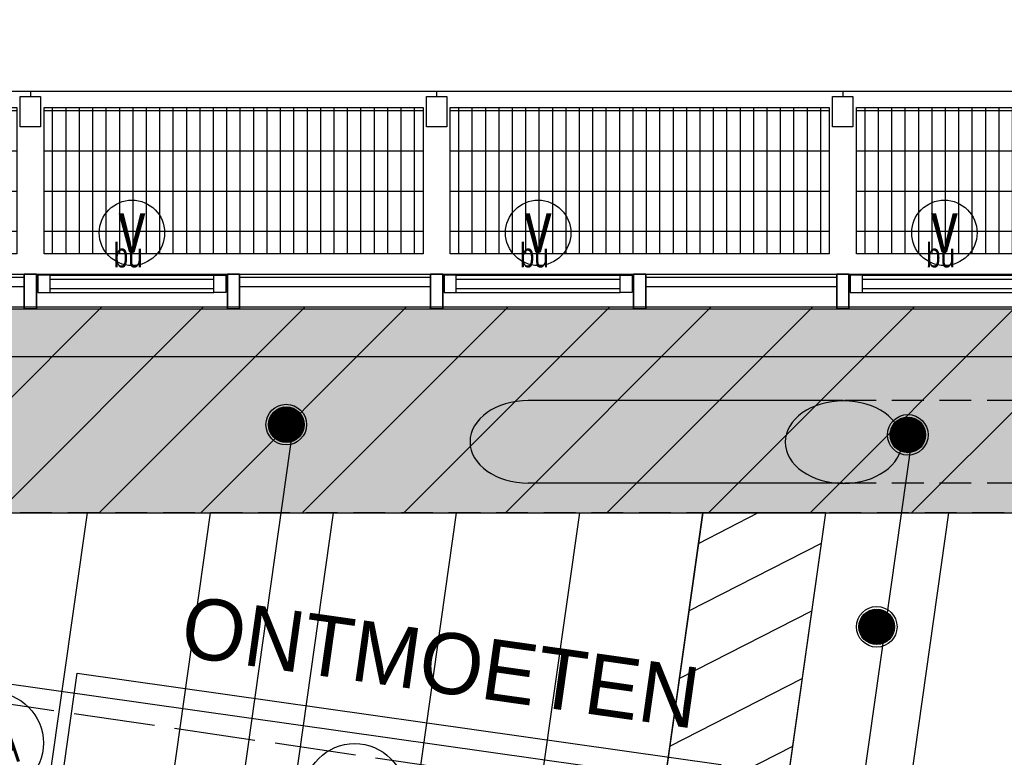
# Model space of a CAD drawing. Header units: millimetres. Extents: x -4107 to 114693, y -37499 to 54671.
# Tile 111 of 156: x 47168 to 52016, y 34892 to 38522. Entities that reach past the tile are written whole.
import ezdxf
from ezdxf.enums import TextEntityAlignment as Align

# ---------------------------------------------------------------- set-up
doc = ezdxf.new("R2010")
doc.units = ezdxf.units.MM
doc.header["$LTSCALE"] = 50
doc.linetypes.add('XREF_06_Vloergoot installaties$0$E_GOOT5', pattern=[10, 8, -2])
doc.linetypes.add('XREF_06_werkset$0$B0702', pattern=[4.6875, 3.125, -1.5625])
for name, color, linetype in [('FOK_ BRANDSLANGHASPELS', 2, 'Continuous'), ('FOK_02B_SOLIDS', 253, 'Continuous'), ('FOK_05---_TEKST_25', 2, 'Continuous'), ('FOK_22_BINNENWANDEN', 2, 'Continuous'), ('FOK_72_VAST MEUBILAIR', 1, 'Continuous'), ('XREF_06_PLAFOND$0$AA00VV4-_SOLID252', 254, 'Continuous'), ('XREF_06_PLAFOND$0$AA45----_PLAFONDAFW', 1, 'Continuous'), ('XREF_06_PLAFOND$0$AI45----_PLAFONDAFW', 2, 'Continuous'), ('XREF_06_Sprinkler installatie$0$WL$1----', 3, 'Continuous'), ('XREF_06_Sprinkler installatie$0$WL524---', 4, 'Continuous'), ('XREF_06_Sprinkler installatie$0$WL6516--', 4, 'Continuous'), ('XREF_06_verlichting$0$EL6311--', 3, 'Continuous'), ('XREF_06_Vloergoot installaties$0$EL6131--_VG', 3, 'Continuous'), ('XREF_06_werkset$0$AA23NH2-_STAAL', 242, 'Continuous'), ('XREF_06_werkset$0$AI28XH2-_STAAL', 1, 'Continuous'), ('XREF_06_werkset$0$AI31----_BUITENKOZ', 242, 'Continuous'), ('XREF_06_werkset$0$AI31XH4-_ALUMINIUM', 242, 'Continuous'), ('XREF_06_werkset$0$AI32XI--_HOUT', 242, 'Continuous'), ('XREF_06_werkset$0$AI35----_PLAFONDS', 242, 'Continuous'), ('XREF_06_werkset$0$AL$1A---_ALGEMEEN', 7, 'Continuous'), ('XREF_06_werkset$0$AL21RO0-_GLASPLAAT', 2, 'Continuous'), ('XREF_06_werkset$0$AL23NH2-_STAAL', 1, 'Continuous'), ('XREF_06_werkset$0$AL28XH2-_STAAL', 4, 'Continuous'), ('XREF_06_werkset$0$AL31----_BUITENKOZ', 2, 'Continuous'), ('XREF_06_werkset$0$AL31XH4-_ALUMINIUM', 2, 'Continuous'), ('XREF_06_werkset$0$AT$1A---_ALGEMEEN', 7, 'Continuous'), ('XREF_06_werkset$0$AT$8A---_HULPLIJNEN', 241, 'Continuous')]:
    doc.layers.add(name, color=color, linetype=linetype)
doc.styles.add('XREF_06_Sprinkler installatie$0$Standard', font='txt')
doc.styles.add('XREF_06_verlichting$0$BURO-018', font='simplex.shx', dxfattribs={"height": 180})
doc.styles.add('XREF_06_werkset$0$00_100', font='ABTPR.SHX', dxfattribs={"width": 0.8, "height": 120})
doc.styles.add('XREF_06_werkset$0$02_100', font='B-GBP.SHX', dxfattribs={"width": 0.8, "height": 250})

# ---------------------------------------------------------------- blocks, each defined once
blk = doc.blocks.new('XREF_06_Sprinkler installatie$0$SP-KOP02')
at = {"color": 0, "linetype": 'Continuous'}
for p, q in [((-0.875, -0.023), (0.023, 0.875)), ((-0.847, -0.219), (0.219, 0.847)), ((-0.843, 0.233), (-0.233, 0.843)), ((-0.786, -0.383), (0.383, 0.786)), ((-0.702, -0.523), (0.523, 0.702)), ((-0.595, -0.641), (0.641, 0.595)), ((-0.469, -0.739), (0.739, 0.469)), ((-0.32, -0.815), (0.815, 0.32)), ((-0.144, -0.863), (0.863, 0.144)), ((0.072, -0.872), (0.872, -0.072)), ((0.381, -0.788), (0.788, -0.381))]:
    blk.add_line(p, q, dxfattribs=at)
at = {"color": 0, "linetype": 'Continuous', "const_width": 0.875}
blk.add_lwpolyline([(-0.438, 0, 1), (0.438, 0, 1)], format="xyb", close=True, dxfattribs=at)
at = {"color": 0, "linetype": 'Continuous'}
for radius in [1, 0.875]:
    blk.add_circle((0, 0), radius, dxfattribs=at)
at = {"color": 0, "linetype": 'Continuous', "style": 'XREF_06_Sprinkler installatie$0$Standard', "flags": 1}
for tag, p in [('SP_MATCODE', (2, 2)), ('SP_TEMP', (2, -3)), ('SP_DOORL', (2, -5)), ('SP_KFACT', (2, -7)), ('SP_SPRHK', (2, -9)), ('SP_KLEP', (2, -11))]:
    blk.add_attdef(tag, p, '', height=1, dxfattribs=at)
blk = doc.blocks.new('XREF_06_Sprinkler installatie')
at = {"layer": 'XREF_06_Sprinkler installatie$0$WL$1----'}
h = blk.add_hatch(dxfattribs=at)
h.set_pattern_fill('JIS_WOOD', color=256, scale=500, style=0)
h.set_pattern_definition([(45, (0, -36464.7), (-250, 250), [])])
h.paths.add_polyline_path([(30743.8, 36094.7), (95370.7, 36094.7), (86389.5, -27327.7), (59723.1, -18673.6), (68740.5, 7763.6), (69241.7, 10785.2), (68849, 13405.9), (67638.6, 16023.5), (65645.6, 18159.9), (63178.4, 19545.4), (60388.2, 20131.5), (28895, 21976)], flags=16)
h.paths.add_polyline_path([(29853.9, 37108.7), (96538.4, 37108.7), (87224.3, -28664.7), (58653.6, -19392.5), (68002.1, 8015.3), (68349.5, 9912.5), (68461.1, 10706.3), (68321.4, 11469.3), (68229.8, 12765.7), (68109.2, 13218.5), (67906.9, 13527.4), (67399.1, 14920.6), (67172.5, 15065.3), (66709.9, 15980.2), (66021.2, 16693), (65104.6, 17592.2), (63974.8, 18325.8), (62832.6, 18841.7), (59822.5, 19383.9), (28023.7, 21252.6)])
for points in [[(29853.9, 37108.7), (96538.4, 37108.7), (87224.3, -28664.7), (58653.6, -19392.5), (68002.1, 8015.3), (68349.5, 9912.5), (68461.1, 10706.3), (68321.4, 11469.3), (68229.8, 12765.7), (68109.2, 13218.5), (67906.9, 13527.4), (67399.1, 14920.6), (67172.5, 15065.3), (66709.9, 15980.2), (66021.2, 16693), (65104.6, 17592.2), (63974.8, 18325.8), (62832.6, 18841.7), (59822.5, 19383.9), (28023.7, 21252.6)], [(30743.8, 36094.7), (95370.7, 36094.7), (86389.5, -27327.7), (59723.1, -18673.6), (68740.5, 7763.6), (69241.7, 10785.2), (68849, 13405.9), (67638.6, 16023.5), (65645.6, 18159.9), (63178.4, 19545.4), (60388.2, 20131.5), (28895, 21976)]]:
    blk.add_lwpolyline(points, close=True, dxfattribs=at)
at = {"layer": 'XREF_06_Sprinkler installatie$0$WL524---'}
for p, q in [((48518.7, 36548.3), (47932.5, 32409.2)), ((51560, 36461.1), (50929.6, 32009.2))]:
    blk.add_line(p, q, dxfattribs=at)
at = {"layer": 'XREF_06_Sprinkler installatie$0$WL6516--', "xscale": 99.9999999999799, "yscale": 100, "zscale": 100, "rotation": 7.589429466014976}
for p in [(48480.8, 36529.4), (51540.8, 36478.8), (51387.9, 35534.5)]:
    blk.add_blockref('XREF_06_Sprinkler installatie$0$SP-KOP02', p, dxfattribs=at)
blk = doc.blocks.new('XREF_06_Vloergoot installaties')
at = {"layer": 'XREF_06_Vloergoot installaties$0$EL6131--_VG', "linetype": 'XREF_06_Vloergoot installaties$0$E_GOOT5'}
blk.add_line((50799.9, 34612.5), (44632.9, 35517.9), dxfattribs=at)
blk = doc.blocks.new('XREF_06_PLAFOND')
at = {"layer": 'XREF_06_PLAFOND$0$AA00VV4-_SOLID252'}
h = blk.add_hatch(color=256, dxfattribs=at)
edge = h.paths.add_edge_path()
edge.add_line((87220.1, -28652.8), (96531.3, 37099.7))
edge.add_line((96531.3, 37099.7), (29925.1, 37099.7))
edge.add_line((29925.1, 37099.7), (27765.5, 20607.3))
edge.add_line((27765.5, 20607.3), (31097.5, 20428.6))
edge.add_line((31097.5, 20428.6), (31103.1, 20519.4))
edge.add_line((31103.1, 20519.4), (31163, 20516.2))
edge.add_line((31163, 20516.2), (31182.2, 20829.6))
edge.add_line((31182.2, 20829.6), (60332.4, 19103.1))
edge.add_arc((59884.7, 10785.2), 8330, -18.83392, 86.91943, ccw=False)
edge.add_line((67768.7, 8096), (58457.3, -19218.5))
edge.add_line((58457.3, -19218.5), (58452.6, -19217))
edge.add_line((58452.6, -19217), (58423.3, -19307.3))
edge.add_line((58423.3, -19307.3), (87220.1, -28652.8))
edge = h.paths.add_edge_path(flags=16)
edge.add_arc((59884.7, 10785.2), 9330, 341.17597, 446.61048)
edge.add_line((60436.4, 20098.9), (31243.3, 21827.8))
edge.add_line((31243.3, 21827.8), (28955.1, 21950.5))
edge.add_line((28955.1, 21950.5), (30807, 36094.7))
edge.add_line((30807, 36094.7), (95373.9, 36094.7))
edge.add_line((95373.9, 36094.7), (86392.8, -27327.7))
edge.add_line((86392.8, -27327.7), (59702.3, -18665.8))
edge.add_line((59702.3, -18665.8), (68715.7, 7774.7))
at = {"layer": 'XREF_06_PLAFOND$0$AA45----_PLAFONDAFW'}
h = blk.add_hatch(dxfattribs=at)
h.set_pattern_fill('ANSI31', color=256, scale=2200, angle=342.02, style=0)
h.set_pattern_definition([(27.02, (0, 0), (-124.9329, 244.9832), [])])
h.paths.add_polyline_path([(49944.9, 27677.3), (49959.1, 27777.3), (50299, 30177.3), (50313.1, 30277.3), (51136.9, 36094.7), (50530.9, 36094.7), (48367, 20813.7), (48968.1, 20779.5)])
at = {"layer": 'XREF_06_PLAFOND$0$AI45----_PLAFONDAFW'}
h = blk.add_hatch(dxfattribs=at)
h.set_pattern_fill('_USER,_O', color=256, scale=1800, pattern_type=0)
h.set_pattern_definition([(351.94, (60508.5, -17546.5), (252.38, 1782.22), [])])
edge = h.paths.add_edge_path(flags=16)
edge.add_arc((41622.2, 26897.4), 5449.9, 0, 180)
edge.add_arc((41622.2, 26897.4), 5449.9, 180, 360)
h.paths.add_polyline_path([(49833.5, 30277.3), (51633.5, 30277.3), (51633.5, 27677.3), (49833.5, 27677.3)], flags=16)
edge = h.paths.add_edge_path(flags=16)
edge.add_arc((86127.3, 26613.5), 3800, 0, 180)
edge.add_arc((86127.3, 26613.5), 3800, 180, 360)
edge = h.paths.add_edge_path(flags=16)
edge.add_arc((74998.8, -10766.8), 5450, 0, 180)
edge.add_arc((74998.8, -10766.8), 5450, 180, 360)
edge = h.paths.add_edge_path()
edge.add_arc((59888.1, 10791.1), 9323.9, 341.24236, 446.62909)
edge.add_line((60436.4, 20098.9), (31243.3, 21827.8))
edge.add_line((31243.3, 21827.8), (28955.1, 21950.5))
edge.add_line((28955.1, 21950.5), (30807, 36094.7))
edge.add_line((30807, 36094.7), (95373.9, 36094.7))
edge.add_line((95373.9, 36094.7), (86392.8, -27327.7))
edge.add_line((86392.8, -27327.7), (59702.3, -18665.8))
edge.add_line((59702.3, -18665.8), (68716.8, 7792.9))
h = blk.add_hatch(dxfattribs=at)
h.set_pattern_fill('_USER,_O', color=256, scale=600, angle=90, pattern_type=0)
h.set_pattern_definition([(81.94, (95317.84, 35698.9), (-594.073, 84.126), [])])
edge = h.paths.add_edge_path(flags=16)
edge.add_arc((86127.3, 26613.5), 3800, 0, 360)
edge = h.paths.add_edge_path(flags=16)
edge.add_arc((74998.8, -10766.8), 5450, 0, 360)
edge = h.paths.add_edge_path(flags=16)
edge.add_arc((41622.2, 26897.4), 5449.9, 0, 360)
h.paths.add_polyline_path([(49933.5, 30177.3), (51533.5, 30177.3), (51533.5, 27777.3), (49933.5, 27777.3)], flags=16)
edge = h.paths.add_edge_path()
edge.add_arc((59888.1, 10791.1), 9323.9, 341.24236, 446.62909)
edge.add_line((60436.4, 20098.9), (31243.3, 21827.8))
edge.add_line((31243.3, 21827.8), (28955.1, 21950.5))
edge.add_line((28955.1, 21950.5), (30807, 36094.7))
edge.add_line((30807, 36094.7), (95373.9, 36094.7))
edge.add_line((95373.9, 36094.7), (86392.8, -27327.7))
edge.add_line((86392.8, -27327.7), (59702.3, -18665.8))
edge.add_line((59702.3, -18665.8), (68716.8, 7792.9))
at = {"layer": 'XREF_06_PLAFOND$0$AA45----_PLAFONDAFW'}
blk.add_lwpolyline([(49944.9, 27677.3), (49959.1, 27777.3), (50299, 30177.3), (50313.1, 30277.3), (51136.9, 36094.7), (50530.9, 36094.7), (48367, 20813.7), (48968.1, 20779.5)], close=True, dxfattribs=at)
blk = doc.blocks.new('XREF_06_verlichting$0$1115B3A')
at = {"color": 0, "linetype": 'Continuous'}
blk.add_circle((0, 0), 2.5, dxfattribs=at)
at = {"color": 0, "linetype": 'Continuous', "style": 'XREF_06_verlichting$0$BURO-018'}
for tag, p in [('E_GKAST', (0, 8)), ('E_GROEP', (0, 5)), ('E_SGROEP', (4.5, 5)), ('E_ARMCODE', (0, 0)), ('E_SLET', (4.5, -1))]:
    blk.add_attdef(tag, text='', height=1.8, dxfattribs=at).set_placement(p, align=Align.MIDDLE)
blk = doc.blocks.new('XREF_06_verlichting')
at = {"layer": 'XREF_06_verlichting$0$EL6311--'}
ref = blk.add_blockref('XREF_06_verlichting$0$1115B3A', (47035.2, 34962.3), dxfattribs=dict(at, xscale=100, yscale=100, zscale=100))
ref.add_attrib('E_ARMCODE', 'LA', dxfattribs={"layer": '0', "color": 1, "linetype": 'Continuous', "height": 180, "style": 'XREF_06_verlichting$0$BURO-018'}).set_placement((47035.2, 34962.3), align=Align.MIDDLE)
ref = blk.add_blockref('XREF_06_verlichting$0$1115B3A', (48817.5, 34709.9), dxfattribs=dict(at, xscale=100, yscale=100, zscale=100))
ref.add_attrib('E_ARMCODE', 'LA', dxfattribs={"layer": '0', "color": 1, "linetype": 'Continuous', "height": 180, "style": 'XREF_06_verlichting$0$BURO-018'}).set_placement((48817.5, 34709.9), align=Align.MIDDLE)
blk = doc.blocks.new('XREF_06_werkset$0$V-H-28X00B_09145B1')
at = {"layer": 'XREF_06_werkset$0$AI28XH2-_STAAL'}
for p, q in [((51222.5, 36647.7), (49672.5, 36647.7)), ((51222.5, 36241.7), (49672.5, 36241.7))]:
    blk.add_line(p, q, dxfattribs=at)
at = {"layer": 'XREF_06_werkset$0$AI28XH2-_STAAL', "linetype": 'XREF_06_werkset$0$B0702'}
for p, q in [((53728.6, 36647.7), (51222.1, 36647.7)), ((53728.6, 36241.7), (51222.1, 36241.7))]:
    blk.add_line(p, q, dxfattribs=at)
at = {"layer": 'XREF_06_werkset$0$AI28XH2-_STAAL'}
blk.add_ellipse((49672.5, 36444.7), major_axis=(-287.1, 0), ratio=0.707107, start_param=-1.570796, end_param=1.570796, dxfattribs=at)
at = {"layer": 'XREF_06_werkset$0$AL28XH2-_STAAL'}
blk.add_ellipse((51224.5, 36443.4), major_axis=(287.1, 0), ratio=0.707107, start_param=3.141593, end_param=9.424778, dxfattribs=at)
blk = doc.blocks.new('XREF_06_werkset$0$281KOF8D')
blk.add_lwpolyline([(-50, -75), (50, -75), (50, 75), (-50, 75)], close=True)
blk = doc.blocks.new('XREF_06_werkset$0$V-H-00-01ZX_09145B1')
at = {"layer": 'XREF_06_werkset$0$AA23NH2-_STAAL', "color": 13}
for p, q in [((67, 805.2), (1933, 805.2)), ((107.9, 820), (107.9, 100)), ((173.9, 820), (173.9, 100)), ((239.9, 820), (239.9, 100)), ((305.9, 820), (305.9, 100)), ((371.9, 820), (371.9, 100)), ((437.9, 820), (437.9, 100)), ((503.9, 820), (503.9, 100)), ((569.9, 820), (569.9, 100)), ((635.9, 820), (635.9, 100)), ((701.9, 820), (701.9, 100)), ((767.9, 820), (767.9, 100)), ((833.9, 820), (833.9, 100)), ((899.9, 820), (899.9, 100)), ((965.9, 820), (965.9, 100)), ((1031.9, 820), (1031.9, 100)), ((1097.9, 820), (1097.9, 100)), ((1163.9, 820), (1163.9, 100)), ((1229.9, 820), (1229.9, 100)), ((1295.9, 820), (1295.9, 100)), ((1361.9, 820), (1361.9, 100)), ((1427.9, 820), (1427.9, 100)), ((1493.9, 820), (1493.9, 100)), ((1559.9, 820), (1559.9, 100)), ((1625.9, 820), (1625.9, 100)), ((1691.9, 820), (1691.9, 100)), ((1757.9, 820), (1757.9, 100)), ((1823.9, 820), (1823.9, 100)), ((1889.9, 820), (1889.9, 100)), ((67, 607.2), (1933, 607.2)), ((67, 409.2), (1933, 409.2)), ((67, 211.2), (1933, 211.2))]:
    blk.add_line(p, q, dxfattribs=at)
at = {"layer": 'XREF_06_werkset$0$AI28XH2-_STAAL'}
for p, q in [((-50, 901), (50, 901)), ((1950, 901), (2050, 901))]:
    blk.add_line(p, q, dxfattribs=at)
at = {"layer": 'XREF_06_werkset$0$AL21RO0-_GLASPLAAT', "color": 3}
blk.add_lwpolyline([(0, 900), (2000, 900)], dxfattribs=at)
at = {"layer": 'XREF_06_werkset$0$AL23NH2-_STAAL'}
blk.add_lwpolyline([(1933, 100), (67, 100), (67, 820), (67, 820), (67, 820), (1933, 820), (1933, 100), (1933, 100)], close=True, dxfattribs=at)
at = {"layer": 'XREF_06_werkset$0$AL28XH2-_STAAL'}
for p, q in [((0, 901), (0, 875)), ((2000, 901), (2000, 875))]:
    blk.add_line(p, q, dxfattribs=at)
at = {"layer": 'XREF_06_werkset$0$AL28XH2-_STAAL', "xscale": -1}
for p in [(0, 800), (2000, 800)]:
    blk.add_blockref('XREF_06_werkset$0$281KOF8D', p, dxfattribs=at)
blk = doc.blocks.new('XREF_06_werkset$0$V-K-39-003Y_B09145W02')
at = {"color": 0, "linetype": 'ByBlock'}
blk.add_lwpolyline([(-60, -9), (-60, 161), (0, 161), (0, -9)], close=True, dxfattribs=at)
blk = doc.blocks.new('XREF_06_werkset$0$V-K-39-003_B09145W02')
at = {"color": 0, "linetype": 'ByBlock'}
blk.add_lwpolyline([(60, -9), (60, 161), (0, 161), (0, -9)], close=True, dxfattribs=at)
blk = doc.blocks.new('XREF_06_werkset$0$V-K-39-005Y_B09145W02')
at = {"color": 0}
blk.add_lwpolyline([(-67, 0), (-67, 85), (0, 85), (0, 0)], close=True, dxfattribs=at)
blk = doc.blocks.new('XREF_06_werkset$0$V-K-39-005_B09145W02')
at = {"color": 0}
blk.add_lwpolyline([(67, 0), (67, 85), (0, 85), (0, 0)], close=True, dxfattribs=at)
blk = doc.blocks.new('XREF_06_werkset$0$V-H-31-00J_B09145W02')
at = {"layer": 'XREF_06_werkset$0$AI31XH4-_ALUMINIUM'}
for p, q in [((60, 80.5), (1000, 80.5)), ((127, 75.5), (933, 75.5)), ((127, -9.5), (933, -9.5)), ((60, -89.5), (1000, -89.5))]:
    blk.add_line(p, q, dxfattribs=at)
at = {"layer": 'XREF_06_werkset$0$AL$1A---_ALGEMEEN'}
blk.add_circle((530, 284), 161, dxfattribs=at)
at = {"layer": 'XREF_06_werkset$0$AL31XH4-_ALUMINIUM'}
for p, q in [((127, 55.5), (933, 55.5)), ((127, 10.5), (933, 10.5))]:
    blk.add_line(p, q, dxfattribs=at)
for name, p in [('XREF_06_werkset$0$V-K-39-003_B09145W02', (0, -80.5)), ('XREF_06_werkset$0$V-K-39-003Y_B09145W02', (1060, -80.5))]:
    blk.add_blockref(name, p, dxfattribs=at)
at = {"layer": 'XREF_06_werkset$0$AL31XH4-_ALUMINIUM', "xscale": 0.8955223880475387}
for name, p in [('XREF_06_werkset$0$V-K-39-005_B09145W02', (67, -9.5)), ('XREF_06_werkset$0$V-K-39-005Y_B09145W02', (993, -9.5))]:
    blk.add_blockref(name, p, dxfattribs=at)
at = {"layer": 'XREF_06_werkset$0$AT$1A---_ALGEMEEN', "color": 7, "style": 'XREF_06_werkset$0$02_100', "width": 0.8}
blk.add_text('v', height=250, dxfattribs=at).set_placement((530, 312.8), align=Align.MIDDLE_CENTER)
at = {"layer": 'XREF_06_werkset$0$AT$8A---_HULPLIJNEN', "color": 1, "style": 'XREF_06_werkset$0$00_100', "width": 0.8}
blk.add_text('bu', height=120, dxfattribs=at).set_placement((440.1, 113.8))
blk = doc.blocks.new('XREF_06_werkset$0$V-H-31-00K_B09145W02')
at = {"layer": 'XREF_06_werkset$0$AI31----_BUITENKOZ'}
for p, q in [((60, 80.5), (1000, 80.5)), ((60, -89.5), (1000, -89.5))]:
    blk.add_line(p, q, dxfattribs=at)
at = {"layer": 'XREF_06_werkset$0$AL31----_BUITENKOZ'}
for p, q in [((60, 65.5), (1000, 65.5)), ((60, 20.5), (1000, 20.5))]:
    blk.add_line(p, q, dxfattribs=at)
for name, p in [('XREF_06_werkset$0$V-K-39-003_B09145W02', (0, -80.5)), ('XREF_06_werkset$0$V-K-39-003Y_B09145W02', (1060, -80.5))]:
    blk.add_blockref(name, p, dxfattribs=at)
blk = doc.blocks.new('XREF_06_werkset')
at = {"layer": 'XREF_06_werkset$0$AI32XI--_HOUT'}
blk.add_line((30071.3, 36864.7), (96260.2, 36864.3), dxfattribs=at)
at = {"layer": 'XREF_06_werkset$0$AI35----_PLAFONDS', "linetype": 'XREF_06_werkset$0$B0702'}
blk.add_lwpolyline([(68715.7, 7774.7), (59702.3, -18665.8), (86392.8, -27327.7), (95373.9, 36094.7), (30807, 36094.7), (28955, 21950.5), (31243.3, 21827.8), (60436.4, 20098.9, -0.495504)], format="xyb", close=True, dxfattribs=at)
for name, p in [('XREF_06_werkset$0$V-H-00-01ZX_09145B1', (45220.9, 37269.7)), ('XREF_06_werkset$0$V-H-00-01ZX_09145B1', (47220.9, 37269.7)), ('XREF_06_werkset$0$V-H-00-01ZX_09145B1', (49220.9, 37269.7)), ('XREF_06_werkset$0$V-H-00-01ZX_09145B1', (51220.9, 37269.7)), ('XREF_06_werkset$0$V-H-31-00J_B09145W02', (47190.9, 37189.2)), ('XREF_06_werkset$0$V-H-31-00J_B09145W02', (49190.9, 37189.2)), ('XREF_06_werkset$0$V-H-31-00J_B09145W02', (51190.9, 37189.2)), ('XREF_06_werkset$0$V-H-31-00K_B09145W02', (46190.9, 37189.2)), ('XREF_06_werkset$0$V-H-31-00K_B09145W02', (48190.9, 37189.2)), ('XREF_06_werkset$0$V-H-31-00K_B09145W02', (50190.9, 37189.2)), ('XREF_06_werkset$0$V-H-28X00B_09145B1', (0, 0))]:
    blk.add_blockref(name, p)
blk = doc.blocks.new('A$C4D8164B4')
at = {"layer": 'FOK_ BRANDSLANGHASPELS', "color": 2}
blk.add_circle((20000, 20000), 20000, dxfattribs=at)
blk = doc.blocks.new('6e ontmoetingsgebied 01')
at = {"layer": 'FOK_72_VAST MEUBILAIR', "color": 253}
blk.add_lwpolyline([(-5516, 3404.9), (-2347.7, 2956.2), (-2852.4, -608.2), (-6020.8, -159.6)], close=True, dxfattribs=at)
at = {"layer": 'FOK_05---_TEKST_25', "insert": (-4975.1, 3788.3), "char_height": 300, "width": 57960.996, "attachment_point": 1, "rotation": 351.94}
blk.add_mtext('{\\fCentury Gothic|b0|i0|c0|p34;ONTMOETEN}', dxfattribs=at)

msp = doc.modelspace()

# ---------------------------------------------------------------- block references
for name in ['XREF_06_werkset', 'XREF_06_PLAFOND', 'XREF_06_PLAFOND', 'XREF_06_Sprinkler installatie', 'XREF_06_Sprinkler installatie', 'XREF_06_Vloergoot installaties', 'XREF_06_Vloergoot installaties']:
    msp.add_blockref(name, (0, 0))
at = {"layer": 'FOK_ BRANDSLANGHASPELS', "color": 5}
msp.add_blockref('A$C4D8164B4', (17554.1, 14671.5), dxfattribs=at)
at = {"layer": 'FOK_02B_SOLIDS'}
msp.add_blockref('6e ontmoetingsgebied 01', (52967.9, 31900.9), dxfattribs=at)
at = {"layer": 'FOK_22_BINNENWANDEN', "color": 5}
msp.add_blockref('A$C4D8164B4', (41313.6, 11409.4), dxfattribs=at)
at = {"layer": 'FOK_22_BINNENWANDEN'}
msp.add_blockref('XREF_06_verlichting', (0, 0), dxfattribs=at)

doc.saveas('drawing.dxf')
